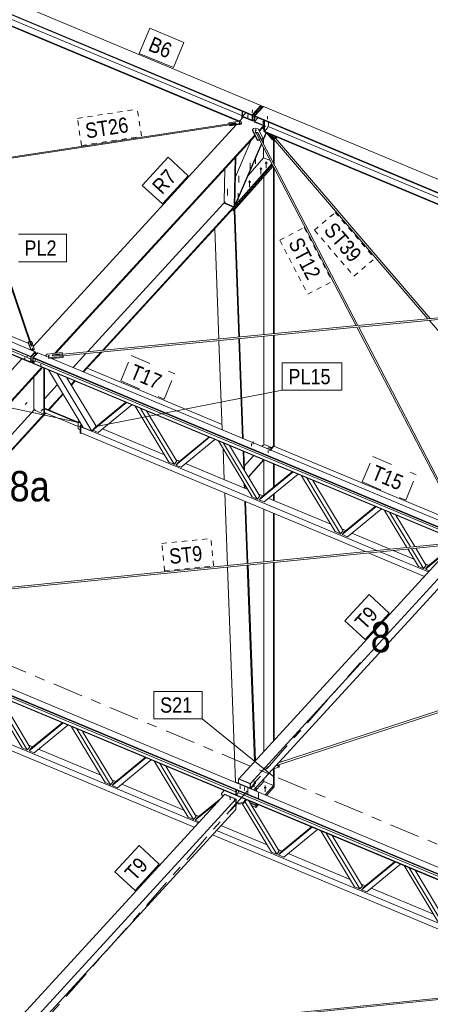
# Model space of a CAD drawing. Header units: millimetres. Extents: x -698 to 216, y -34 to 576.
# Tile 33 of 88: x -434 to -393, y 430 to 527. Entities that reach past the tile are written whole.
import ezdxf

# ---------------------------------------------------------------- set-up
doc = ezdxf.new("R2010")
doc.units = ezdxf.units.MM
for name, pattern in [('XKITLINE00', [0]), ('XKITLINE02', [4, 2, -2]), ('XKITLINE03', [6, 3, -1, 1, -1]), ('XKITLINE04', [3, 0.5, -0.5, 0.5, -0.5, 0.5, -0.5])]:
    doc.linetypes.add(name, pattern=pattern)
for name, color, linetype, lineweight in [('Element', 2, 'Continuous', 0), ('Spoina', 1, 'Continuous', 0), ('Znak elementu', 2, 'Continuous', 0), ('Śruba', 3, 'Continuous', 0)]:
    doc.layers.add(name, color=color, linetype=linetype, lineweight=lineweight)
doc.styles.add('ARIAL', font='ARIAL.TTF')

msp = doc.modelspace()

# ---------------------------------------------------------------- hatches: boundary and pattern name
at = {"layer": 'Śruba'}
for points in [[(-411.349, 517.652), (-411.356, 517.653), (-411.363, 517.654), (-411.37, 517.656), (-411.377, 517.658), (-411.383, 517.661), (-411.389, 517.664), (-411.394, 517.668), (-411.399, 517.671), (-411.403, 517.675), (-411.407, 517.68), (-411.41, 517.684), (-411.413, 517.689), (-411.414, 517.694), (-411.415, 517.699), (-411.416, 517.703), (-411.415, 517.708), (-411.414, 517.713), (-411.412, 517.718), (-411.409, 517.722), (-411.406, 517.727), (-411.402, 517.731), (-411.398, 517.735), (-411.393, 517.738), (-411.387, 517.742), (-411.381, 517.744), (-411.375, 517.747), (-411.368, 517.749), (-411.361, 517.75), (-411.354, 517.751), (-411.347, 517.752), (-411.339, 517.752), (-411.332, 517.752), (-411.325, 517.751), (-411.318, 517.749), (-411.311, 517.747), (-411.304, 517.745), (-411.298, 517.743), (-411.292, 517.74), (-411.287, 517.736), (-411.282, 517.732), (-411.278, 517.728), (-411.274, 517.724), (-411.271, 517.719), (-411.268, 517.715), (-411.267, 517.71), (-411.266, 517.705), (-411.266, 517.7), (-411.266, 517.695), (-411.267, 517.69), (-411.269, 517.686), (-411.272, 517.681), (-411.275, 517.677), (-411.279, 517.673), (-411.283, 517.669), (-411.288, 517.665), (-411.294, 517.662), (-411.3, 517.659), (-411.306, 517.657), (-411.313, 517.655), (-411.32, 517.653), (-411.327, 517.652), (-411.334, 517.652), (-411.342, 517.652)], [(-412.178, 516.95), (-412.189, 516.953), (-412.199, 516.957), (-412.208, 516.962), (-412.215, 516.968), (-412.22, 516.975), (-412.223, 516.982), (-412.224, 516.99), (-412.223, 516.997), (-412.22, 517.004), (-412.214, 517.011), (-412.207, 517.017), (-412.198, 517.021), (-412.188, 517.025), (-412.177, 517.027), (-412.165, 517.027), (-412.154, 517.026), (-412.143, 517.024), (-412.133, 517.02), (-412.124, 517.015), (-412.117, 517.009), (-412.112, 517.002), (-412.109, 516.995), (-412.108, 516.987), (-412.109, 516.979), (-412.112, 516.972), (-412.118, 516.966), (-412.125, 516.96), (-412.134, 516.955), (-412.144, 516.952), (-412.155, 516.95), (-412.167, 516.949)], [(-409.853, 517.027), (-409.86, 517.028), (-409.867, 517.029), (-409.874, 517.031), (-409.881, 517.033), (-409.887, 517.036), (-409.893, 517.039), (-409.898, 517.043), (-409.903, 517.046), (-409.908, 517.05), (-409.911, 517.055), (-409.914, 517.059), (-409.917, 517.064), (-409.918, 517.069), (-409.919, 517.074), (-409.92, 517.079), (-409.919, 517.083), (-409.918, 517.088), (-409.916, 517.093), (-409.913, 517.098), (-409.91, 517.102), (-409.906, 517.106), (-409.902, 517.11), (-409.897, 517.114), (-409.891, 517.117), (-409.885, 517.12), (-409.879, 517.122), (-409.872, 517.124), (-409.865, 517.125), (-409.858, 517.126), (-409.851, 517.127), (-409.843, 517.127), (-409.836, 517.127), (-409.829, 517.126), (-409.822, 517.124), (-409.815, 517.123), (-409.808, 517.12), (-409.802, 517.118), (-409.796, 517.115), (-409.791, 517.111), (-409.786, 517.107), (-409.782, 517.103), (-409.778, 517.099), (-409.775, 517.095), (-409.772, 517.09), (-409.771, 517.085), (-409.77, 517.08), (-409.77, 517.075), (-409.77, 517.07), (-409.771, 517.066), (-409.773, 517.061), (-409.776, 517.056), (-409.779, 517.052), (-409.783, 517.048), (-409.787, 517.044), (-409.792, 517.04), (-409.798, 517.037), (-409.804, 517.034), (-409.81, 517.032), (-409.817, 517.03), (-409.824, 517.028), (-409.831, 517.027), (-409.838, 517.027), (-409.846, 517.027)], [(-410.583, 516.173), (-410.592, 516.174), (-410.6, 516.176), (-410.609, 516.178), (-410.617, 516.181), (-410.624, 516.184), (-410.632, 516.188), (-410.638, 516.192), (-410.644, 516.196), (-410.649, 516.201), (-410.654, 516.207), (-410.658, 516.212), (-410.661, 516.218), (-410.663, 516.224), (-410.664, 516.23), (-410.664, 516.236), (-410.664, 516.242), (-410.662, 516.248), (-410.66, 516.254), (-410.657, 516.259), (-410.653, 516.264), (-410.648, 516.27), (-410.642, 516.274), (-410.636, 516.279), (-410.63, 516.282), (-410.622, 516.286), (-410.614, 516.289), (-410.606, 516.291), (-410.598, 516.293), (-410.589, 516.294), (-410.58, 516.295), (-410.571, 516.295), (-410.562, 516.295), (-410.553, 516.293), (-410.545, 516.292), (-410.536, 516.29), (-410.528, 516.287), (-410.52, 516.284), (-410.513, 516.28), (-410.507, 516.276), (-410.501, 516.271), (-410.495, 516.266), (-410.491, 516.261), (-410.487, 516.255), (-410.484, 516.25), (-410.482, 516.244), (-410.481, 516.238), (-410.481, 516.232), (-410.481, 516.226), (-410.483, 516.22), (-410.485, 516.214), (-410.488, 516.208), (-410.492, 516.203), (-410.497, 516.198), (-410.502, 516.193), (-410.509, 516.189), (-410.515, 516.185), (-410.523, 516.182), (-410.53, 516.179), (-410.539, 516.176), (-410.547, 516.175), (-410.556, 516.173), (-410.565, 516.173), (-410.574, 516.173)], [(-409.551, 512.905), (-409.564, 512.906), (-409.576, 512.908), (-409.589, 512.912), (-409.6, 512.915), (-409.612, 512.92), (-409.622, 512.925), (-409.632, 512.931), (-409.641, 512.938), (-409.649, 512.945), (-409.655, 512.953), (-409.661, 512.961), (-409.665, 512.97), (-409.668, 512.978), (-409.67, 512.987), (-409.671, 512.996), (-409.67, 513.005), (-409.668, 513.014), (-409.665, 513.023), (-409.661, 513.031), (-409.655, 513.04), (-409.649, 513.047), (-409.641, 513.055), (-409.632, 513.061), (-409.622, 513.067), (-409.612, 513.073), (-409.6, 513.077), (-409.589, 513.081), (-409.576, 513.084), (-409.564, 513.086), (-409.551, 513.088), (-409.538, 513.088), (-409.525, 513.088), (-409.512, 513.086), (-409.499, 513.084), (-409.487, 513.081), (-409.475, 513.077), (-409.464, 513.073), (-409.453, 513.067), (-409.443, 513.061), (-409.435, 513.055), (-409.427, 513.047), (-409.42, 513.04), (-409.414, 513.031), (-409.41, 513.023), (-409.407, 513.014), (-409.405, 513.005), (-409.404, 512.996), (-409.405, 512.987), (-409.407, 512.978), (-409.41, 512.97), (-409.414, 512.961), (-409.42, 512.953), (-409.427, 512.945), (-409.435, 512.938), (-409.443, 512.931), (-409.453, 512.925), (-409.464, 512.92), (-409.475, 512.915), (-409.487, 512.912), (-409.499, 512.908), (-409.512, 512.906), (-409.525, 512.905), (-409.538, 512.905)], [(-410.069, 512.316), (-410.082, 512.318), (-410.095, 512.32), (-410.107, 512.323), (-410.119, 512.327), (-410.13, 512.332), (-410.141, 512.337), (-410.151, 512.343), (-410.159, 512.35), (-410.167, 512.357), (-410.174, 512.365), (-410.18, 512.373), (-410.184, 512.381), (-410.187, 512.39), (-410.189, 512.399), (-410.19, 512.408), (-410.189, 512.417), (-410.187, 512.426), (-410.184, 512.434), (-410.18, 512.443), (-410.174, 512.451), (-410.167, 512.459), (-410.159, 512.466), (-410.151, 512.473), (-410.141, 512.479), (-410.13, 512.484), (-410.119, 512.489), (-410.107, 512.493), (-410.095, 512.496), (-410.082, 512.498), (-410.069, 512.499), (-410.056, 512.5), (-410.043, 512.499), (-410.03, 512.498), (-410.018, 512.496), (-410.005, 512.493), (-409.994, 512.489), (-409.982, 512.484), (-409.972, 512.479), (-409.962, 512.473), (-409.953, 512.466), (-409.946, 512.459), (-409.939, 512.451), (-409.933, 512.443), (-409.929, 512.434), (-409.926, 512.426), (-409.924, 512.417), (-409.923, 512.408), (-409.924, 512.399), (-409.926, 512.39), (-409.929, 512.381), (-409.933, 512.373), (-409.939, 512.365), (-409.946, 512.357), (-409.953, 512.35), (-409.962, 512.343), (-409.972, 512.337), (-409.982, 512.332), (-409.994, 512.327), (-410.005, 512.323), (-410.018, 512.32), (-410.03, 512.318), (-410.043, 512.316), (-410.056, 512.316)], [(-411.193, 511.041), (-411.206, 511.043), (-411.219, 511.045), (-411.231, 511.048), (-411.243, 511.052), (-411.255, 511.056), (-411.265, 511.062), (-411.275, 511.068), (-411.283, 511.075), (-411.291, 511.082), (-411.298, 511.09), (-411.304, 511.098), (-411.308, 511.106), (-411.311, 511.115), (-411.313, 511.124), (-411.314, 511.133), (-411.313, 511.142), (-411.311, 511.151), (-411.308, 511.159), (-411.304, 511.168), (-411.298, 511.176), (-411.291, 511.184), (-411.283, 511.191), (-411.275, 511.198), (-411.265, 511.204), (-411.255, 511.209), (-411.243, 511.214), (-411.231, 511.218), (-411.219, 511.221), (-411.206, 511.223), (-411.193, 511.224), (-411.18, 511.225), (-411.167, 511.224), (-411.154, 511.223), (-411.142, 511.221), (-411.129, 511.218), (-411.118, 511.214), (-411.106, 511.209), (-411.096, 511.204), (-411.086, 511.198), (-411.077, 511.191), (-411.07, 511.184), (-411.063, 511.176), (-411.057, 511.168), (-411.053, 511.159), (-411.05, 511.151), (-411.048, 511.142), (-411.047, 511.133), (-411.048, 511.124), (-411.05, 511.115), (-411.053, 511.106), (-411.057, 511.098), (-411.063, 511.09), (-411.07, 511.082), (-411.077, 511.075), (-411.086, 511.068), (-411.096, 511.062), (-411.106, 511.056), (-411.118, 511.052), (-411.129, 511.048), (-411.142, 511.045), (-411.154, 511.043), (-411.167, 511.041), (-411.18, 511.041)], [(-432.617, 494.67), (-432.628, 494.672), (-432.638, 494.676), (-432.647, 494.681), (-432.654, 494.687), (-432.659, 494.694), (-432.662, 494.701), (-432.663, 494.709), (-432.662, 494.716), (-432.659, 494.724), (-432.653, 494.73), (-432.646, 494.736), (-432.637, 494.741), (-432.627, 494.744), (-432.616, 494.746), (-432.604, 494.747), (-432.593, 494.746), (-432.582, 494.743), (-432.572, 494.739), (-432.563, 494.734), (-432.556, 494.728), (-432.551, 494.721), (-432.548, 494.714), (-432.547, 494.706), (-432.548, 494.699), (-432.551, 494.691), (-432.557, 494.685), (-432.564, 494.679), (-432.573, 494.674), (-432.584, 494.671), (-432.595, 494.669), (-432.606, 494.669)], [(-433.356, 493.717), (-433.367, 493.719), (-433.377, 493.723), (-433.386, 493.728), (-433.393, 493.734), (-433.398, 493.741), (-433.401, 493.748), (-433.402, 493.756), (-433.401, 493.763), (-433.397, 493.771), (-433.392, 493.777), (-433.384, 493.783), (-433.375, 493.788), (-433.365, 493.791), (-433.354, 493.793), (-433.343, 493.794), (-433.331, 493.793), (-433.321, 493.79), (-433.311, 493.786), (-433.302, 493.781), (-433.295, 493.775), (-433.289, 493.768), (-433.286, 493.761), (-433.285, 493.753), (-433.287, 493.746), (-433.29, 493.738), (-433.296, 493.732), (-433.303, 493.726), (-433.312, 493.721), (-433.322, 493.718), (-433.333, 493.716), (-433.345, 493.716)], [(-430.992, 493.917), (-431.001, 493.918), (-431.01, 493.92), (-431.018, 493.922), (-431.026, 493.925), (-431.034, 493.928), (-431.041, 493.932), (-431.048, 493.936), (-431.054, 493.941), (-431.059, 493.946), (-431.063, 493.951), (-431.067, 493.957), (-431.07, 493.962), (-431.072, 493.968), (-431.073, 493.974), (-431.074, 493.98), (-431.073, 493.986), (-431.071, 493.992), (-431.069, 493.998), (-431.066, 494.003), (-431.062, 494.009), (-431.057, 494.014), (-431.052, 494.019), (-431.046, 494.023), (-431.039, 494.027), (-431.032, 494.03), (-431.024, 494.033), (-431.016, 494.036), (-431.007, 494.037), (-430.998, 494.039), (-430.989, 494.039), (-430.981, 494.039), (-430.972, 494.039), (-430.963, 494.038), (-430.954, 494.036), (-430.946, 494.034), (-430.937, 494.031), (-430.93, 494.028), (-430.923, 494.024), (-430.916, 494.02), (-430.91, 494.015), (-430.905, 494.011), (-430.9, 494.005), (-430.897, 494), (-430.894, 493.994), (-430.892, 493.988), (-430.891, 493.982), (-430.89, 493.976), (-430.891, 493.97), (-430.892, 493.964), (-430.895, 493.958), (-430.898, 493.953), (-430.902, 493.948), (-430.906, 493.942), (-430.912, 493.938), (-430.918, 493.933), (-430.925, 493.93), (-430.932, 493.926), (-430.94, 493.923), (-430.948, 493.921), (-430.957, 493.919), (-430.965, 493.918), (-430.974, 493.917), (-430.983, 493.917)], [(-431.789, 493.062), (-431.799, 493.064), (-431.809, 493.068), (-431.818, 493.073), (-431.825, 493.079), (-431.831, 493.086), (-431.834, 493.094), (-431.835, 493.101), (-431.833, 493.109), (-431.83, 493.116), (-431.824, 493.123), (-431.817, 493.128), (-431.808, 493.133), (-431.798, 493.136), (-431.787, 493.138), (-431.775, 493.139), (-431.764, 493.138), (-431.753, 493.135), (-431.743, 493.132), (-431.735, 493.127), (-431.727, 493.121), (-431.722, 493.114), (-431.719, 493.106), (-431.718, 493.099), (-431.719, 493.091), (-431.723, 493.084), (-431.728, 493.077), (-431.736, 493.071), (-431.745, 493.067), (-431.755, 493.063), (-431.766, 493.061), (-431.777, 493.061)], [(-431.653, 488.621), (-431.646, 488.612), (-431.64, 488.603), (-431.637, 488.594), (-431.635, 488.585), (-431.635, 488.577), (-431.637, 488.569), (-431.641, 488.563), (-431.646, 488.559), (-431.653, 488.556), (-431.661, 488.555), (-431.671, 488.556), (-431.68, 488.558), (-431.69, 488.562), (-431.699, 488.568), (-431.708, 488.575), (-431.717, 488.583), (-431.723, 488.592), (-431.729, 488.601), (-431.732, 488.61), (-431.734, 488.619), (-431.734, 488.627), (-431.732, 488.635), (-431.728, 488.641), (-431.723, 488.645), (-431.716, 488.648), (-431.708, 488.649), (-431.699, 488.649), (-431.689, 488.646), (-431.679, 488.642), (-431.67, 488.636), (-431.661, 488.629)], [(-427.889, 487.053), (-427.883, 487.044), (-427.877, 487.035), (-427.874, 487.026), (-427.872, 487.017), (-427.872, 487.009), (-427.874, 487.001), (-427.878, 486.995), (-427.883, 486.991), (-427.89, 486.988), (-427.898, 486.987), (-427.907, 486.987), (-427.917, 486.99), (-427.927, 486.994), (-427.936, 487), (-427.945, 487.007), (-427.953, 487.015), (-427.96, 487.024), (-427.966, 487.033), (-427.969, 487.042), (-427.971, 487.051), (-427.971, 487.059), (-427.969, 487.066), (-427.965, 487.072), (-427.96, 487.077), (-427.953, 487.08), (-427.944, 487.081), (-427.935, 487.08), (-427.926, 487.078), (-427.916, 487.074), (-427.906, 487.068), (-427.897, 487.061)], [(-409.195, 484.744), (-409.206, 484.746), (-409.216, 484.75), (-409.225, 484.755), (-409.232, 484.761), (-409.237, 484.768), (-409.241, 484.776), (-409.242, 484.783), (-409.241, 484.791), (-409.237, 484.799), (-409.232, 484.806), (-409.225, 484.812), (-409.216, 484.817), (-409.206, 484.82), (-409.195, 484.823), (-409.184, 484.824), (-409.172, 484.823), (-409.161, 484.82), (-409.151, 484.817), (-409.142, 484.812), (-409.135, 484.806), (-409.13, 484.799), (-409.126, 484.791), (-409.125, 484.783), (-409.126, 484.776), (-409.13, 484.768), (-409.135, 484.761), (-409.142, 484.755), (-409.151, 484.75), (-409.161, 484.746), (-409.172, 484.744), (-409.184, 484.743)], [(-409.654, 451.312), (-409.667, 451.313), (-409.68, 451.315), (-409.692, 451.318), (-409.704, 451.322), (-409.715, 451.327), (-409.726, 451.332), (-409.736, 451.338), (-409.744, 451.345), (-409.752, 451.352), (-409.759, 451.36), (-409.765, 451.368), (-409.769, 451.377), (-409.772, 451.385), (-409.774, 451.394), (-409.775, 451.403), (-409.774, 451.412), (-409.772, 451.421), (-409.769, 451.43), (-409.765, 451.438), (-409.759, 451.446), (-409.752, 451.454), (-409.744, 451.461), (-409.736, 451.468), (-409.726, 451.474), (-409.715, 451.479), (-409.704, 451.484), (-409.692, 451.488), (-409.68, 451.491), (-409.667, 451.493), (-409.654, 451.494), (-409.641, 451.495), (-409.628, 451.494), (-409.615, 451.493), (-409.603, 451.491), (-409.59, 451.488), (-409.579, 451.484), (-409.567, 451.479), (-409.557, 451.474), (-409.547, 451.468), (-409.538, 451.461), (-409.531, 451.454), (-409.524, 451.446), (-409.518, 451.438), (-409.514, 451.43), (-409.511, 451.421), (-409.509, 451.412), (-409.508, 451.403), (-409.509, 451.394), (-409.511, 451.385), (-409.514, 451.377), (-409.518, 451.368), (-409.524, 451.36), (-409.531, 451.352), (-409.538, 451.345), (-409.547, 451.338), (-409.557, 451.332), (-409.567, 451.327), (-409.579, 451.322), (-409.59, 451.318), (-409.603, 451.315), (-409.615, 451.313), (-409.628, 451.312), (-409.641, 451.311)], [(-413.11, 450.408), (-413.117, 450.409), (-413.124, 450.41), (-413.131, 450.412), (-413.137, 450.414), (-413.144, 450.417), (-413.15, 450.42), (-413.155, 450.424), (-413.16, 450.427), (-413.164, 450.431), (-413.168, 450.436), (-413.171, 450.44), (-413.173, 450.445), (-413.175, 450.45), (-413.176, 450.455), (-413.176, 450.459), (-413.176, 450.464), (-413.174, 450.469), (-413.173, 450.474), (-413.17, 450.479), (-413.167, 450.483), (-413.163, 450.487), (-413.158, 450.491), (-413.153, 450.494), (-413.148, 450.498), (-413.142, 450.5), (-413.136, 450.503), (-413.129, 450.505), (-413.122, 450.506), (-413.115, 450.507), (-413.107, 450.508), (-413.1, 450.508), (-413.093, 450.508), (-413.085, 450.507), (-413.078, 450.505), (-413.071, 450.504), (-413.065, 450.501), (-413.059, 450.499), (-413.053, 450.496), (-413.047, 450.492), (-413.043, 450.488), (-413.038, 450.484), (-413.035, 450.48), (-413.031, 450.476), (-413.029, 450.471), (-413.027, 450.466), (-413.026, 450.461), (-413.026, 450.456), (-413.027, 450.451), (-413.028, 450.446), (-413.03, 450.442), (-413.032, 450.437), (-413.036, 450.433), (-413.039, 450.429), (-413.044, 450.425), (-413.049, 450.421), (-413.054, 450.418), (-413.06, 450.415), (-413.067, 450.413), (-413.073, 450.411), (-413.08, 450.409), (-413.088, 450.408), (-413.095, 450.408), (-413.102, 450.408)], [(-412.682, 450.23), (-412.689, 450.23), (-412.697, 450.232), (-412.703, 450.234), (-412.71, 450.236), (-412.716, 450.239), (-412.722, 450.242), (-412.727, 450.245), (-412.732, 450.249), (-412.737, 450.253), (-412.74, 450.257), (-412.743, 450.262), (-412.746, 450.266), (-412.747, 450.271), (-412.748, 450.276), (-412.749, 450.281), (-412.748, 450.286), (-412.747, 450.291), (-412.745, 450.295), (-412.743, 450.3), (-412.739, 450.304), (-412.735, 450.309), (-412.731, 450.312), (-412.726, 450.316), (-412.72, 450.319), (-412.714, 450.322), (-412.708, 450.324), (-412.701, 450.326), (-412.694, 450.328), (-412.687, 450.329), (-412.68, 450.329), (-412.673, 450.329), (-412.665, 450.329), (-412.658, 450.328), (-412.651, 450.327), (-412.644, 450.325), (-412.637, 450.323), (-412.631, 450.32), (-412.625, 450.317), (-412.62, 450.314), (-412.615, 450.31), (-412.611, 450.306), (-412.607, 450.302), (-412.604, 450.297), (-412.602, 450.292), (-412.6, 450.288), (-412.599, 450.283), (-412.599, 450.278), (-412.599, 450.273), (-412.6, 450.268), (-412.602, 450.263), (-412.605, 450.259), (-412.608, 450.254), (-412.612, 450.25), (-412.616, 450.246), (-412.621, 450.243), (-412.627, 450.24), (-412.633, 450.237), (-412.639, 450.234), (-412.646, 450.232), (-412.653, 450.231), (-412.66, 450.23), (-412.667, 450.229), (-412.675, 450.229)]]:
    msp.add_hatch(color=256, dxfattribs=at).paths.add_polyline_path(points, flags=17)

# ---------------------------------------------------------------- linework, layer by layer
at = {"layer": 'Element', "linetype": 'XKITLINE00', "lineweight": 0}
for p, q in [((-410.061, 518.682), (-486.803, 550.738)), ((-487.669, 549.734), (-410.926, 517.678)), ((-487.668, 549.796), (-410.925, 517.74)), ((-444.907, 531.439), (-411.93, 517.665)), ((-444.819, 530.772), (-412.156, 517.129)), ((-444.794, 530.699), (-412.234, 517.098)), ((-509.082, 526.449), (-432.339, 494.394)), ((-509.527, 525.383), (-432.784, 493.328)), ((-509.526, 525.433), (-432.783, 493.377)), ((-509.515, 525.928), (-432.772, 493.873)), ((-509.514, 525.978), (-432.771, 493.922)), ((-508.379, 525.263), (-432.777, 493.684)), ((-410.925, 517.74), (-410.061, 518.682)), ((-410.925, 517.721), (-410.061, 518.664)), ((-410.004, 518.64), (-410.869, 517.697)), ((-410.726, 517.638), (-409.862, 518.58)), ((-409.804, 518.575), (-410.669, 517.633)), ((-410.061, 518.682), (-410.061, 518.664)), ((-410.061, 518.664), (-410.004, 518.64)), ((-410.009, 518.42), (-410.004, 518.64)), ((-409.862, 518.58), (-409.817, 518.562)), ((-409.804, 518.575), (-324.57, 482.972)), ((-412.175, 517.107), (-411.807, 517.509)), ((-411.937, 517.368), (-411.921, 518.093)), ((-411.877, 517.6), (-411.878, 517.538)), ((-411.878, 517.538), (-410.938, 517.146)), ((-411.878, 517.432), (-411.875, 517.537)), ((-411.877, 517.6), (-411.562, 517.944)), ((-410.937, 517.208), (-411.877, 517.6)), ((-411.874, 517.604), (-411.864, 518.069)), ((-410.938, 517.164), (-410.925, 517.721)), ((-410.926, 517.678), (-410.925, 517.74)), ((-410.869, 517.697), (-410.925, 517.721)), ((-410.881, 517.14), (-410.869, 517.697)), ((-410.738, 517.08), (-410.726, 517.638)), ((-410.726, 517.638), (-410.669, 517.614)), ((-410.681, 517.057), (-410.669, 517.614)), ((-410.669, 517.633), (-410.67, 517.571)), ((-410.67, 517.571), (-368.395, 499.912)), ((-410.669, 517.633), (-325.434, 482.03)), ((-438.768, 512.944), (-412.538, 516.951)), ((-438.729, 512.849), (-413.166, 516.754)), ((-432.506, 494.942), (-412.498, 516.755)), ((-413.22, 516.886), (-413.219, 516.948)), ((-413.207, 516.849), (-413.22, 516.886)), ((-413.219, 516.948), (-412.127, 517.115)), ((-413.189, 516.866), (-413.219, 516.948)), ((-413.19, 516.852), (-413.189, 516.866)), ((-412.542, 516.965), (-413.189, 516.866)), ((-413.167, 516.739), (-413.165, 516.801)), ((-413.137, 516.658), (-413.167, 516.739)), ((-413.165, 516.801), (-412.518, 516.9)), ((-413.135, 516.72), (-413.165, 516.801)), ((-412.045, 516.825), (-413.137, 516.658)), ((-413.137, 516.658), (-413.135, 516.72)), ((-412.043, 516.887), (-413.135, 516.72)), ((-412.542, 516.95), (-412.542, 516.965)), ((-412.535, 516.946), (-412.542, 516.965)), ((-412.53, 516.938), (-412.538, 516.951)), ((-412.522, 516.904), (-412.53, 516.938)), ((-412.518, 516.9), (-412.525, 516.92)), ((-412.521, 516.9), (-412.522, 516.904)), ((-412.127, 517.115), (-412.026, 517.073)), ((-412.045, 516.825), (-411.984, 516.891)), ((-412.045, 516.825), (-412.043, 516.887)), ((-411.982, 516.953), (-412.043, 516.887)), ((-412.026, 517.073), (-411.982, 516.953)), ((-411.984, 516.891), (-411.982, 516.953)), ((-410.938, 517.146), (-410.937, 517.208)), ((-410.881, 517.14), (-410.938, 517.164)), ((-410.938, 517.146), (-410.926, 517.159)), ((-410.733, 517.3), (-410.881, 517.14)), ((-410.681, 517.057), (-410.738, 517.08)), ((-410.68, 517.1), (-410.682, 517.038)), ((-410.682, 517.038), (-409.741, 516.646)), ((-410.681, 517.057), (-410.681, 517.057)), ((-410.68, 517.1), (-410.365, 517.444)), ((-409.74, 516.708), (-410.68, 517.1)), ((-410.248, 516.2), (-409.812, 516.675)), ((-410.216, 516.139), (-409.767, 516.628)), ((-409.778, 516.143), (-409.767, 516.656)), ((-409.765, 516.723), (-409.755, 517.189)), ((-409.741, 516.646), (-409.74, 516.708)), ((-409.741, 516.646), (-409.738, 516.649)), ((-409.74, 516.708), (-409.737, 516.711)), ((-409.698, 517.165), (-409.721, 516.119)), ((-409.414, 516.454), (-409.303, 516.727)), ((-409.385, 516.526), (-409.335, 516.581)), ((-409.335, 516.581), (-409.333, 516.652)), ((-409.335, 516.581), (-369.911, 500.113)), ((-409.303, 516.727), (-409.297, 516.997)), ((-430.398, 494.233), (-410.674, 515.736)), ((-430.3, 494.242), (-410.642, 515.674)), ((-410.891, 516.153), (-410.889, 516.252)), ((-410.891, 516.153), (-410.396, 515.2)), ((-410.889, 516.252), (-410.787, 516.393)), ((-410.393, 515.3), (-410.889, 516.252)), ((-410.787, 516.393), (-410.551, 516.445)), ((-410.551, 516.445), (-410.339, 516.374)), ((-410.527, 515.978), (-410.494, 515.986)), ((-410.527, 515.978), (-410.197, 515.343)), ((-410.489, 515.99), (-410.518, 515.96)), ((-410.45, 516.008), (-410.489, 515.99)), ((-410.411, 516.009), (-410.45, 516.008)), ((-410.382, 515.993), (-410.411, 516.009)), ((-410.404, 516.005), (-410.37, 516.013)), ((-400.487, 496.975), (-410.382, 515.993)), ((-410.371, 515.972), (-410.37, 516.013)), ((-410.04, 515.378), (-410.37, 516.013)), ((-410.339, 516.374), (-409.843, 515.422)), ((-409.901, 515.07), (-409.517, 515.964)), ((-409.845, 515.328), (-409.563, 515.983)), ((-409.778, 516.143), (-409.721, 516.119)), ((-409.754, 516.063), (-409.753, 516.125)), ((-409.754, 516.063), (-370.935, 499.848)), ((-409.753, 516.125), (-409.747, 516.13)), ((-409.753, 516.125), (-370.814, 499.86)), ((-409.721, 516.119), (-409.414, 516.454)), ((-409.517, 515.962), (-408.923, 515.27)), ((-408.805, 515.334), (-409.249, 515.852)), ((-393.59, 497.645), (-409.217, 515.838)), ((-408.991, 515.744), (-408.692, 515.396)), ((-408.574, 515.46), (-408.721, 515.631)), ((-408.574, 515.46), (-408.505, 515.539)), ((-408.505, 515.539), (-408.508, 515.542)), ((-412.641, 508.832), (-410.015, 514.933)), ((-412.596, 508.809), (-409.985, 514.875)), ((-412.582, 511.645), (-411.028, 515.253)), ((-410.396, 515.2), (-410.393, 515.3)), ((-410.396, 515.2), (-410.199, 515.244)), ((-410.197, 515.343), (-410.393, 515.3)), ((-410.199, 515.244), (-410.197, 515.343)), ((-400.663, 496.958), (-410.198, 515.285)), ((-409.843, 515.422), (-410.04, 515.378)), ((-410.04, 515.337), (-410.04, 515.378)), ((-410.013, 515.285), (-409.845, 515.323)), ((-409.931, 515.127), (-409.847, 515.322)), ((-409.845, 515.323), (-409.843, 515.422)), ((-409.791, 514.858), (-409.791, 515.326)), ((-408.923, 515.27), (-408.805, 515.334)), ((-408.815, 513.097), (-408.815, 515.329)), ((-408.805, 515.334), (-408.794, 515.346)), ((-408.746, 513.176), (-408.746, 515.29)), ((-408.692, 515.396), (-408.574, 515.46)), ((-393.349, 497.669), (-408.613, 515.439)), ((-412.645, 508.755), (-412.539, 513.603)), ((-412.608, 513.528), (-412.539, 513.603)), ((-412.539, 513.603), (-412.541, 513.604)), ((-409.791, 513.505), (-409.791, 514.503)), ((-432.896, 495.381), (-438.831, 512.848)), ((-432.65, 494.958), (-438.735, 512.865)), ((-412.753, 508.63), (-408.969, 512.923)), ((-412.753, 508.448), (-408.91, 512.809)), ((-412.753, 508.448), (-408.91, 512.809)), ((-412.753, 508.267), (-408.85, 512.695)), ((-412.714, 508.679), (-412.608, 513.528)), ((-412.608, 513.528), (-412.61, 513.529)), ((-411.323, 511.767), (-409.791, 513.505)), ((-409.791, 513.505), (-409.128, 513.228)), ((-408.892, 513.129), (-408.815, 513.097)), ((-408.853, 513.054), (-408.763, 513.156)), ((-408.815, 513.097), (-408.746, 513.176)), ((-408.815, 496.165), (-408.815, 512.627)), ((-408.794, 512.94), (-408.763, 512.975)), ((-408.794, 512.94), (-408.763, 512.975)), ((-408.763, 513.156), (-408.763, 512.975)), ((-408.763, 512.975), (-408.763, 512.882)), ((-413.617, 512.431), (-413.688, 509.211)), ((-409.784, 496.071), (-409.784, 511.635)), ((-408.746, 496.172), (-408.746, 512.494)), ((-427.171, 494.38), (-413.729, 509.037)), ((-413.729, 509.037), (-413.636, 509.143)), ((-412.753, 508.63), (-413.729, 509.037)), ((-413.729, 509.037), (-412.753, 508.63)), ((-413.688, 509.211), (-413.548, 509.028)), ((-413.548, 509.028), (-412.714, 508.679)), ((-412.714, 508.679), (-412.645, 508.755)), ((-412.644, 508.833), (-412.641, 508.832)), ((-412.644, 508.828), (-412.596, 508.809)), ((-412.641, 508.832), (-412.596, 508.809)), ((-425.689, 494.524), (-412.753, 508.63)), ((-425.592, 494.534), (-412.756, 508.531)), ((-412.93, 508.341), (-412.753, 508.267)), ((-412.81, 508.472), (-412.753, 508.448)), ((-412.81, 508.472), (-412.753, 508.448)), ((-412.756, 508.531), (-412.753, 508.63)), ((-412.753, 508.448), (-412.753, 508.63)), ((-412.753, 508.267), (-412.753, 508.448)), ((-412.718, 508.308), (-412.714, 508.306)), ((-412.714, 508.306), (-412.645, 508.39)), ((-412.247, 495.831), (-412.714, 508.306)), ((-412.175, 495.838), (-412.645, 508.39)), ((-414.204, 495.641), (-414.611, 506.508)), ((-444.789, 500.129), (-432.971, 495.193)), ((-400.507, 496.973), (-369.652, 499.973)), ((-400.407, 496.82), (-370.621, 499.716)), ((-382.488, 484.721), (-393.461, 497.495)), ((-430.618, 494.045), (-400.584, 496.965)), ((-429.594, 493.982), (-400.583, 496.803)), ((-390.554, 477.527), (-400.583, 496.804)), ((-390.058, 476.928), (-400.44, 496.883)), ((-433.009, 495.303), (-433.007, 495.365)), ((-432.759, 494.569), (-433.009, 495.303)), ((-433.007, 495.365), (-432.885, 495.382)), ((-432.757, 494.629), (-433.007, 495.365)), ((-432.885, 495.382), (-432.737, 494.946)), ((-432.789, 495.366), (-432.788, 495.396)), ((-432.788, 495.396), (-432.666, 495.413)), ((-432.64, 494.96), (-432.788, 495.396)), ((-432.666, 495.413), (-432.416, 494.677)), ((-413.868, 486.678), (-414.198, 495.479)), ((-411.873, 485.845), (-412.241, 495.669)), ((-411.8, 485.814), (-412.169, 495.676)), ((-409.784, 485.165), (-409.784, 495.908)), ((-408.815, 485.086), (-408.815, 496.002)), ((-408.746, 485.074), (-408.746, 496.009)), ((-432.823, 494.596), (-432.783, 494.64)), ((-432.772, 493.904), (-432.34, 494.375)), ((-432.771, 493.922), (-432.339, 494.394)), ((-432.758, 494.569), (-432.757, 494.629)), ((-432.657, 494.586), (-432.757, 494.629)), ((-432.737, 494.946), (-432.64, 494.96)), ((-432.283, 494.351), (-432.715, 493.88)), ((-432.707, 494.95), (-432.689, 494.959)), ((-432.689, 494.959), (-432.669, 494.956)), ((-432.659, 494.527), (-432.657, 494.586)), ((-432.479, 494.611), (-432.657, 494.586)), ((-432.653, 494.525), (-432.48, 494.549)), ((-432.572, 493.82), (-432.14, 494.292)), ((-432.528, 495.008), (-432.468, 494.983)), ((-432.515, 493.815), (-432.083, 494.286)), ((-432.48, 494.549), (-432.417, 494.615)), ((-432.48, 494.549), (-432.479, 494.611)), ((-432.416, 494.677), (-432.479, 494.611)), ((-432.417, 494.615), (-432.416, 494.677)), ((-432.339, 494.394), (-432.34, 494.375)), ((-432.34, 494.375), (-432.283, 494.351)), ((-432.287, 494.131), (-432.283, 494.351)), ((-432.14, 494.292), (-432.095, 494.273)), ((-432.083, 494.286), (-346.848, 458.684)), ((-431.29, 494.033), (-431.152, 494.159)), ((-431.152, 494.159), (-429.672, 494.303)), ((-429.639, 494.165), (-430.625, 494.069)), ((-429.672, 494.303), (-429.639, 494.165)), ((-429.639, 494.14), (-429.639, 494.165)), ((-428.594, 492.829), (-427.335, 494.202)), ((-427.618, 492.421), (-425.853, 494.346)), ((-427.554, 492.395), (-425.755, 494.355)), ((-455.519, 469.852), (-433.654, 493.691)), ((-432.784, 493.346), (-432.772, 493.904)), ((-432.784, 493.328), (-432.783, 493.377)), ((-432.727, 493.322), (-432.784, 493.346)), ((-432.772, 493.341), (-432.784, 493.328)), ((-432.772, 493.873), (-432.771, 493.922)), ((-432.715, 493.88), (-432.772, 493.904)), ((-432.727, 493.322), (-432.715, 493.88)), ((-432.58, 493.483), (-432.727, 493.322)), ((-432.584, 493.263), (-432.572, 493.82)), ((-432.584, 493.263), (-432.527, 493.239)), ((-432.572, 493.82), (-432.515, 493.797)), ((-432.527, 493.27), (-432.528, 493.221)), ((-347.293, 457.618), (-432.528, 493.221)), ((-432.527, 493.239), (-432.515, 493.797)), ((-432.322, 493.494), (-432.527, 493.27)), ((-347.292, 457.667), (-432.527, 493.27)), ((-432.516, 493.766), (-432.515, 493.797)), ((-432.516, 493.766), (-347.281, 458.163)), ((-432.515, 493.815), (-347.28, 458.212)), ((-432.515, 493.797), (-432.515, 493.815)), ((-432.317, 493.683), (-432.322, 493.494)), ((-432.322, 493.494), (-389.929, 475.786)), ((-431.292, 493.956), (-431.29, 494.033)), ((-431.269, 493.946), (-431.29, 494.033)), ((-429.578, 493.917), (-430.892, 493.789)), ((-430.7, 493.709), (-429.58, 493.818)), ((-430.625, 494.069), (-430.598, 493.959)), ((-430.619, 494.045), (-430.618, 494.045)), ((-430.618, 494.045), (-430.611, 494.025)), ((-430.611, 494.025), (-430.605, 493.989)), ((-430.605, 493.989), (-430.604, 493.983)), ((-430.598, 493.959), (-429.612, 494.055)), ((-429.612, 494.055), (-429.578, 493.917)), ((-429.58, 493.818), (-429.578, 493.917)), ((-453.091, 469.492), (-431.659, 492.858)), ((-452.993, 469.501), (-431.595, 492.831)), ((-431.471, 488.234), (-431.471, 492.779)), ((-431.419, 488.293), (-431.419, 492.757)), ((-427.598, 486.906), (-431.028, 492.594)), ((-426.735, 486.545), (-430.165, 492.234)), ((-427.199, 492.782), (-413.889, 487.222)), ((-432.447, 491.902), (-432.447, 488.762)), ((-429.192, 491.827), (-426.302, 487.035)), ((-428.783, 491.15), (-428.448, 491.516)), ((-428.748, 491.092), (-428.384, 491.489)), ((-431.419, 489.748), (-430.148, 491.135)), ((-431.062, 488.666), (-429.612, 490.247)), ((-430.998, 488.639), (-429.577, 490.188)), ((-426.648, 486.643), (-423.324, 489.376)), ((-426.389, 486.937), (-423.389, 489.403)), ((-449.849, 469.651), (-432.39, 488.69)), ((-448.362, 469.801), (-431.341, 488.361)), ((-448.265, 469.811), (-431.277, 488.335)), ((-432.447, 488.762), (-432.304, 488.582)), ((-432.304, 488.582), (-431.471, 488.234)), ((-431.419, 488.815), (-428.099, 487.428)), ((-431.419, 488.777), (-428.099, 487.39)), ((-431.419, 488.757), (-428.099, 487.37)), ((-431.419, 488.394), (-428.099, 487.007)), ((-422.806, 489.16), (-426.13, 486.427)), ((-419.136, 483.505), (-422.46, 489.015)), ((-418.618, 483.289), (-421.942, 488.799)), ((-421.358, 488.555), (-418.358, 483.583)), ((-431.471, 488.234), (-431.419, 488.293)), ((-428.099, 487.441), (-428.048, 487.5)), ((-427.86, 487.341), (-428.099, 487.441)), ((-428.099, 487.441), (-428.099, 486.776)), ((-428.048, 487.5), (-427.925, 487.448)), ((-428.099, 486.776), (-427.884, 486.686)), ((-427.884, 487.022), (-427.755, 487.168)), ((-427.841, 487.004), (-427.884, 487.022)), ((-427.884, 486.357), (-427.884, 487.022)), ((-427.841, 487.004), (-427.732, 487.128)), ((-427.841, 486.339), (-427.841, 487.004)), ((-427.721, 487.11), (-427.819, 486.998)), ((-427.819, 486.998), (-426.79, 486.568)), ((-427.819, 486.998), (-427.819, 486.394)), ((-427.819, 486.394), (-399.785, 474.684)), ((-426.735, 486.545), (-427.598, 486.906)), ((-426.302, 487.035), (-426.735, 486.545)), ((-426.735, 486.545), (-398.618, 474.801)), ((-426.648, 486.643), (-426.389, 486.937)), ((-426.13, 486.427), (-426.648, 486.643)), ((-426.302, 487.035), (-426.28, 487.026)), ((-425.697, 486.783), (-419.569, 484.223)), ((-427.884, 486.357), (-427.841, 486.339)), ((-427.841, 486.339), (-427.8, 486.386)), ((-418.446, 483.217), (-415.122, 485.95)), ((-418.186, 483.511), (-415.187, 485.977)), ((-414.604, 485.734), (-417.928, 483.001)), ((-410.933, 480.079), (-414.257, 485.589)), ((-413.684, 481.765), (-413.799, 484.829)), ((-410.415, 479.863), (-413.739, 485.372)), ((-413.155, 485.129), (-410.156, 480.157)), ((-411.76, 482.816), (-411.826, 484.573)), ((-411.683, 482.688), (-411.752, 484.543)), ((-409.975, 485.052), (-409.892, 485.146)), ((-409.892, 485.146), (-409.606, 485.195)), ((-409.606, 485.195), (-409.032, 484.955)), ((-409.402, 484.812), (-409.318, 484.907)), ((-409.318, 484.907), (-409.032, 484.955)), ((-409.149, 484.707), (-408.804, 485.098)), ((-409.121, 484.695), (-408.776, 485.086)), ((-408.776, 485.086), (-409.121, 484.695)), ((-409.032, 484.955), (-408.958, 484.924)), ((-408.804, 485.098), (-408.776, 485.086)), ((-408.776, 485.086), (-390.635, 477.509)), ((-418.618, 483.289), (-419.136, 483.505)), ((-418.358, 483.583), (-418.618, 483.289)), ((-418.467, 483.763), (-418.078, 483.6)), ((-418.446, 483.217), (-418.186, 483.511)), ((-411.698, 483.097), (-410.782, 484.137)), ((-411.297, 482.049), (-409.813, 483.732)), ((-411.276, 482.013), (-409.774, 483.716)), ((-409.784, 480.25), (-409.784, 483.705)), ((-417.928, 483.001), (-418.446, 483.217)), ((-417.495, 483.357), (-411.366, 480.797)), ((-410.243, 479.791), (-406.919, 482.524)), ((-409.984, 480.085), (-406.985, 482.551)), ((-408.815, 481.046), (-408.815, 483.316)), ((-408.746, 481.103), (-408.746, 483.287)), ((-406.401, 482.307), (-409.725, 479.575)), ((-402.731, 476.653), (-406.055, 482.163)), ((-402.213, 476.437), (-405.537, 481.946)), ((-404.953, 481.702), (-401.954, 476.731)), ((-411.69, 480.932), (-411.706, 481.359)), ((-411.616, 480.901), (-411.629, 481.231)), ((-413.368, 473.318), (-413.636, 480.469)), ((-411.412, 473.515), (-411.641, 479.636)), ((-411.34, 473.522), (-411.568, 479.605)), ((-410.415, 479.863), (-410.933, 480.079)), ((-410.156, 480.157), (-410.415, 479.863)), ((-410.264, 480.336), (-409.876, 480.174)), ((-410.243, 479.791), (-409.984, 480.085)), ((-409.725, 479.575), (-410.243, 479.791)), ((-409.292, 479.931), (-403.164, 477.371)), ((-408.815, 479.731), (-408.815, 480.323)), ((-408.746, 479.702), (-408.746, 480.38)), ((-409.784, 473.679), (-409.784, 478.86)), ((-402.041, 476.365), (-398.717, 479.098)), ((-401.782, 476.659), (-398.782, 479.125)), ((-398.199, 478.881), (-401.523, 476.148)), ((-395.658, 475.098), (-397.853, 478.737)), ((-408.815, 473.776), (-408.815, 478.456)), ((-408.746, 473.783), (-408.746, 478.427)), ((-395.293, 475.135), (-397.335, 478.52)), ((-394.881, 475.177), (-396.751, 478.276)), ((-401.954, 476.731), (-402.213, 476.437)), ((-402.062, 476.91), (-401.673, 476.748)), ((-402.213, 476.437), (-402.731, 476.653)), ((-402.041, 476.365), (-401.782, 476.659)), ((-401.523, 476.148), (-402.041, 476.365)), ((-401.09, 476.504), (-397.323, 474.931)), ((-453.23, 469.312), (-391.429, 475.523)), ((-452.206, 469.252), (-392.396, 475.264)), ((-412.244, 452.28), (-390.965, 475.479)), ((-411.104, 451.804), (-389.825, 475.003)), ((-397.009, 474.8), (-394.962, 473.945)), ((-394.529, 473.227), (-395.565, 474.945)), ((-394.011, 473.011), (-395.2, 474.982)), ((-393.751, 473.305), (-394.788, 475.023)), ((-393.839, 472.939), (-391.63, 474.755)), ((-393.579, 473.233), (-391.328, 475.084)), ((-410.797, 451.171), (-389.847, 474.012)), ((-399.471, 474.552), (-393.936, 472.241)), ((-398.304, 474.67), (-393.535, 472.678)), ((-412.568, 451.938), (-413.362, 473.156)), ((-410.681, 453.985), (-411.406, 473.353)), ((-410.611, 454.06), (-411.334, 473.36)), ((-409.784, 454.962), (-409.784, 473.516)), ((-408.815, 456.018), (-408.815, 473.613)), ((-408.746, 456.094), (-408.746, 473.62)), ((-394.011, 473.011), (-394.529, 473.227)), ((-393.751, 473.305), (-394.011, 473.011)), ((-393.86, 473.484), (-393.471, 473.322)), ((-393.839, 472.939), (-393.579, 473.233)), ((-393.446, 472.775), (-393.839, 472.939)), ((-455.212, 469.022), (-369.977, 433.419)), ((-455.211, 469.071), (-369.976, 433.468)), ((-454.779, 469.542), (-369.544, 433.939)), ((-369.989, 432.874), (-455.224, 468.476)), ((-369.988, 432.923), (-455.223, 468.526)), ((-455.018, 468.75), (-412.54, 451.007)), ((-450.515, 461.65), (-416.63, 447.496)), ((-449.431, 461.801), (-416.23, 447.933)), ((-408.618, 453.547), (-383.238, 461.84)), ((-408.344, 453.845), (-383.325, 462.02)), ((-433.629, 455.335), (-436.953, 460.845)), ((-433.111, 455.119), (-436.435, 460.628)), ((-435.851, 460.384), (-432.852, 455.413)), ((-432.939, 455.047), (-429.615, 457.78)), ((-432.68, 455.341), (-429.681, 457.807)), ((-429.097, 457.563), (-432.421, 454.83)), ((-425.427, 451.909), (-428.751, 457.419)), ((-424.909, 451.693), (-428.233, 457.202)), ((-427.649, 456.958), (-424.65, 451.987)), ((-433.111, 455.119), (-433.629, 455.335)), ((-432.852, 455.413), (-433.111, 455.119)), ((-432.96, 455.592), (-432.572, 455.43)), ((-432.939, 455.047), (-432.68, 455.341)), ((-432.421, 454.83), (-432.939, 455.047)), ((-431.988, 455.186), (-425.86, 452.627)), ((-424.478, 451.915), (-421.478, 454.381)), ((-424.737, 451.621), (-421.413, 454.353)), ((-420.895, 454.137), (-424.219, 451.404)), ((-417.225, 448.483), (-420.549, 453.992)), ((-416.707, 448.266), (-420.031, 453.776)), ((-419.447, 453.532), (-416.447, 448.561)), ((-408.908, 453.231), (-408.297, 453.431)), ((-408.644, 453.518), (-408.414, 453.593)), ((-408.414, 453.593), (-408.39, 453.621)), ((-408.297, 453.431), (-408.414, 453.593)), ((-408.228, 453.509), (-408.324, 453.643)), ((-408.297, 453.431), (-408.228, 453.509)), ((-409.118, 453.001), (-409.108, 453.005)), ((-409.108, 453.005), (-409.111, 453.009)), ((-409.108, 453.005), (-409.039, 453.084)), ((-409.039, 453.084), (-409.041, 453.086)), ((-408.815, 451.622), (-408.815, 453.261)), ((-408.746, 451.7), (-408.746, 453.284)), ((-424.909, 451.693), (-425.427, 451.909)), ((-424.65, 451.987), (-424.909, 451.693)), ((-424.758, 452.166), (-424.369, 452.004)), ((-424.737, 451.621), (-424.478, 451.915)), ((-424.219, 451.404), (-424.737, 451.621)), ((-423.786, 451.76), (-417.658, 449.2)), ((-412.526, 451.945), (-412.616, 451.931)), ((-410.959, 451.29), (-412.526, 451.945)), ((-412.27, 451.838), (-412.261, 452.262)), ((-412.261, 452.262), (-412.244, 452.28)), ((-411.121, 451.785), (-412.261, 452.262)), ((-411.104, 451.804), (-412.244, 452.28)), ((-411.104, 451.804), (-412.244, 452.28)), ((-411.131, 451.362), (-411.121, 451.785)), ((-411.121, 451.785), (-411.104, 451.804)), ((-411.114, 451.355), (-411.104, 451.804)), ((-411.114, 451.355), (-411.104, 451.804)), ((-410.596, 451.911), (-411.108, 451.352)), ((-410.611, 451.843), (-411.074, 451.338)), ((-411.06, 451.332), (-410.597, 451.837)), ((-410.61, 451.895), (-410.611, 451.843)), ((-410.611, 451.843), (-410.597, 451.837)), ((-410.597, 451.837), (-410.596, 451.911)), ((-410.498, 451.046), (-410.515, 451.479)), ((-410.504, 451.209), (-409.784, 452.026)), ((-409.784, 452.026), (-409.784, 452.276)), ((-409.784, 452.026), (-408.815, 451.622)), ((-409.639, 450.687), (-408.763, 451.681)), ((-409.522, 450.638), (-408.763, 451.499)), ((-408.815, 451.622), (-408.746, 451.7)), ((-408.763, 451.681), (-408.763, 451.499)), ((-434.94, 427.52), (-413.661, 450.735)), ((-413.937, 450.739), (-413.934, 450.839)), ((-413.857, 450.521), (-413.937, 450.739)), ((-413.675, 451.121), (-413.934, 450.839)), ((-413.934, 450.839), (-413.83, 450.551)), ((-413.644, 450.754), (-413.661, 450.735)), ((-412.521, 450.259), (-413.661, 450.735)), ((-413.661, 450.735), (-412.521, 450.259)), ((-412.504, 450.277), (-413.644, 450.754)), ((-412.547, 450.706), (-412.536, 451.196)), ((-412.547, 450.706), (-412.49, 450.683)), ((-412.479, 451.172), (-412.49, 450.683)), ((-412.49, 450.683), (-412.373, 450.81)), ((-412.373, 450.81), (-412.284, 451.028)), ((-412.329, 450.918), (-369.981, 433.23)), ((-412.284, 451.028), (-412.283, 451.09)), ((-410.937, 451.229), (-410.959, 451.29)), ((-410.572, 451.077), (-410.584, 451.404)), ((-433.8, 427.044), (-412.521, 450.259)), ((-416.535, 448.195), (-414.323, 450.013)), ((-416.275, 448.489), (-414.022, 450.342)), ((-413.052, 449.16), (-412.533, 449.726)), ((-413.051, 449.182), (-412.437, 449.852)), ((-412.531, 449.8), (-413.05, 449.234)), ((-412.547, 449.731), (-412.533, 449.726)), ((-412.547, 449.731), (-412.533, 449.726)), ((-412.533, 449.726), (-412.543, 449.268)), ((-412.533, 449.726), (-412.543, 449.268)), ((-412.533, 449.726), (-412.516, 449.744)), ((-412.531, 449.8), (-412.521, 450.259)), ((-412.521, 450.259), (-412.531, 449.8)), ((-412.531, 449.8), (-412.514, 449.819)), ((-412.53, 449.75), (-412.516, 449.744)), ((-412.516, 449.744), (-412.526, 449.286)), ((-412.504, 450.277), (-412.521, 450.259)), ((-412.514, 449.819), (-412.504, 450.277)), ((-412.514, 449.841), (-412.485, 449.872)), ((-412.513, 449.884), (-412.257, 449.777)), ((-412.511, 449.983), (-412.255, 449.876)), ((-412.257, 449.777), (-412.255, 449.876)), ((-412.257, 449.777), (-411.799, 449.847)), ((-412.255, 449.876), (-411.797, 449.946)), ((-409.023, 445.057), (-411.903, 449.831)), ((-411.799, 449.847), (-411.474, 450.202)), ((-411.797, 449.946), (-411.799, 449.847)), ((-411.538, 450.229), (-411.797, 449.946)), ((-408.505, 444.84), (-411.634, 450.027)), ((-411.244, 450.106), (-408.245, 445.135)), ((-411.151, 449.952), (-410.52, 449.688)), ((-411.104, 449.874), (-410.557, 449.645)), ((-410.958, 449.632), (-410.557, 449.464)), ((-410.557, 449.645), (-410.445, 449.772)), ((-410.557, 449.464), (-410.329, 449.723)), ((-410.557, 449.464), (-410.557, 449.645)), ((-410.52, 449.688), (-410.524, 449.805)), ((-410.52, 449.688), (-410.451, 449.771)), ((-410.451, 449.771), (-410.451, 449.775)), ((-433.218, 426.712), (-412.543, 449.268)), ((-416.447, 448.561), (-416.707, 448.266)), ((-416.556, 448.74), (-416.167, 448.578)), ((-413.05, 449.234), (-413.052, 449.16)), ((-412.543, 449.268), (-412.526, 449.286)), ((-416.707, 448.266), (-417.225, 448.483)), ((-416.535, 448.195), (-416.275, 448.489)), ((-416.141, 448.03), (-416.535, 448.195)), ((-414.004, 447.674), (-409.455, 445.774)), ((-414.849, 446.752), (-379.437, 431.96)), ((-414.448, 447.189), (-378.271, 432.077)), ((-408.332, 444.768), (-405.008, 447.501)), ((-408.073, 445.063), (-405.074, 447.529)), ((-404.49, 447.285), (-407.814, 444.552)), ((-400.82, 441.631), (-404.144, 447.14)), ((-400.302, 441.414), (-403.626, 446.924)), ((-403.042, 446.68), (-400.043, 441.708)), ((-408.505, 444.84), (-409.023, 445.057)), ((-408.245, 445.135), (-408.505, 444.84)), ((-408.353, 445.314), (-407.965, 445.152)), ((-408.332, 444.768), (-408.073, 445.063)), ((-407.814, 444.552), (-408.332, 444.768)), ((-407.382, 444.908), (-401.253, 442.348)), ((-400.13, 441.342), (-396.806, 444.075)), ((-399.871, 441.637), (-396.871, 444.102)), ((-396.288, 443.859), (-399.612, 441.126)), ((-392.618, 438.204), (-395.942, 443.714)), ((-392.1, 437.988), (-395.424, 443.498)), ((-394.84, 443.254), (-391.841, 438.282)), ((-400.151, 441.888), (-399.762, 441.726)), ((-400.302, 441.414), (-400.82, 441.631)), ((-400.043, 441.708), (-400.302, 441.414)), ((-400.13, 441.342), (-399.871, 441.637)), ((-399.612, 441.126), (-400.13, 441.342)), ((-399.179, 441.482), (-393.051, 438.922)), ((-433.358, 426.526), (-371.558, 432.754)), ((-432.34, 426.499), (-372.529, 432.526))]:
    msp.add_line(p, q, dxfattribs=at)
at = {"layer": 'Spoina', "linetype": 'XKITLINE03', "lineweight": 0}
for p, q in [((-463.714, 475.507), (-380.211, 440.627)), ((-580.055, 259.766), (-400.233, 463.752))]:
    msp.add_line(p, q, dxfattribs=at)
at = {"layer": 'Znak elementu', "linetype": 'XKITLINE00', "lineweight": 0}
for p, q in [((-422.061, 523.803), (-421.021, 526.295)), ((-421.021, 526.295), (-417.655, 524.889)), ((-418.696, 522.398), (-417.655, 524.889)), ((-422.061, 523.803), (-418.696, 522.398)), ((-421.766, 510.794), (-419.226, 513.562)), ((-417.236, 511.737), (-419.226, 513.562)), ((-419.776, 508.969), (-417.236, 511.737)), ((-419.776, 508.969), (-421.766, 510.794)), ((-433.989, 505.964), (-429.229, 505.964)), ((-429.229, 503.264), (-429.229, 505.964)), ((-433.989, 503.264), (-429.229, 503.264)), ((-407.949, 493.287), (-402.077, 493.287)), ((-407.949, 490.587), (-407.949, 493.287)), ((-402.077, 490.587), (-402.077, 493.287)), ((-428.19, 487.456), (-453.306, 492.835)), ((-426.303, 487.02), (-407.949, 490.587)), ((-407.949, 490.587), (-402.077, 490.587)), ((-401.772, 467.84), (-399.383, 470.445)), ((-397.393, 468.62), (-399.383, 470.445)), ((-399.782, 466.015), (-397.393, 468.62)), ((-399.782, 466.015), (-401.772, 467.84)), ((-420.609, 460.9), (-415.849, 460.9)), ((-420.609, 458.2), (-420.609, 460.9)), ((-415.849, 458.2), (-415.849, 460.9)), ((-420.609, 458.2), (-415.849, 458.2)), ((-408.778, 452.479), (-415.849, 458.2)), ((-424.465, 443.092), (-422.077, 445.697)), ((-420.087, 443.873), (-422.077, 445.697)), ((-422.475, 441.268), (-420.087, 443.873)), ((-422.475, 441.268), (-424.465, 443.092))]:
    msp.add_line(p, q, dxfattribs=at)
at = {"layer": 'Znak elementu', "linetype": 'XKITLINE04', "lineweight": 0}
for p, q in [((-428.166, 517.396), (-422.253, 518.299)), ((-421.846, 515.63), (-422.253, 518.299)), ((-427.758, 514.727), (-428.166, 517.396)), ((-427.758, 514.727), (-421.846, 515.63)), ((-404.776, 506.372), (-402.728, 508.131)), ((-402.728, 508.131), (-398.831, 503.594)), ((-408.202, 505.381), (-405.806, 506.627)), ((-405.806, 506.627), (-403.046, 501.321)), ((-404.776, 506.372), (-400.879, 501.834)), ((-408.202, 505.381), (-405.441, 500.074)), ((-400.879, 501.834), (-398.831, 503.594)), ((-405.441, 500.074), (-403.046, 501.321)), ((-419.836, 475.482), (-414.992, 475.969)), ((-414.722, 473.283), (-414.992, 475.969)), ((-419.566, 472.796), (-419.836, 475.482)), ((-419.566, 472.796), (-414.722, 473.283))]:
    msp.add_line(p, q, dxfattribs=at)
at = {"layer": 'Znak elementu', "linetype": 'XKITLINE02', "lineweight": 0}
for p, q in [((-423.893, 491.509), (-422.853, 494.001)), ((-422.853, 494.001), (-418.565, 492.21)), ((-423.893, 491.509), (-419.605, 489.718)), ((-419.605, 489.718), (-418.565, 492.21)), ((-400.064, 481.556), (-399.023, 484.047)), ((-399.023, 484.047), (-394.735, 482.256)), ((-400.064, 481.556), (-395.776, 479.765)), ((-395.776, 479.765), (-394.735, 482.256))]:
    msp.add_line(p, q, dxfattribs=at)
at = {"layer": 'Śruba', "linetype": 'XKITLINE00', "lineweight": 0}
for p, q in [((-411.346, 517.466), (-411.339, 517.776)), ((-412.165, 517.047), (-412.171, 516.768)), ((-409.85, 516.842), (-409.843, 517.151)), ((-410.571, 516.321), (-410.579, 515.949)), ((-409.538, 513.147), (-409.538, 512.483)), ((-410.056, 512.559), (-410.056, 511.894)), ((-411.18, 511.284), (-411.18, 510.619)), ((-432.604, 494.766), (-432.61, 494.488)), ((-433.346, 493.637), (-433.342, 493.823)), ((-430.98, 494.065), (-430.988, 493.693)), ((-431.779, 492.982), (-431.775, 493.168)), ((-431.564, 488.738), (-431.737, 488.542)), ((-427.965, 486.985), (-427.813, 487.157)), ((-409.184, 484.844), (-409.184, 484.602)), ((-409.641, 450.998), (-409.641, 451.627)), ((-413.106, 450.216), (-413.1, 450.526)), ((-412.679, 450.037), (-412.672, 450.347))]:
    msp.add_line(p, q, dxfattribs=at)
at = {"layer": 'Śruba', "linetype": 'XKITLINE02', "lineweight": 0}
for p, q in [((-410.914, 517.938), (-410.907, 518.247)), ((-409.418, 517.313), (-409.411, 517.622)), ((-409.597, 516.677), (-409.878, 516.358)), ((-410.606, 513.594), (-410.606, 512.929)), ((-411.125, 513.005), (-411.125, 512.34)), ((-412.249, 511.73), (-412.249, 511.065)), ((-413.373, 510.455), (-413.373, 509.79)), ((-412.304, 510.009), (-412.304, 509.344)), ((-433.104, 493.901), (-433.1, 494.087)), ((-431.537, 493.246), (-431.533, 493.432)), ((-433.132, 489.393), (-433.305, 489.197)), ((-410.822, 485.528), (-410.822, 485.286)), ((-410.995, 485.332), (-410.995, 485.09)), ((-409.356, 484.648), (-409.356, 484.406)), ((-409.321, 453.507), (-409.602, 453.188)), ((-412.113, 451.3), (-412.106, 451.61)), ((-410.71, 451.445), (-410.71, 452.073)), ((-411.685, 451.121), (-411.678, 451.431)), ((-411.359, 450.709), (-411.359, 451.338)), ((-410.29, 450.263), (-410.29, 450.891))]:
    msp.add_line(p, q, dxfattribs=at)

# ---------------------------------------------------------------- texts
at = {"layer": 'Spoina', "style": 'ARIAL', "width": 0.85}
for s, p in [('8a', (-434.854, 479.631)), ('8', (-399.233, 464.752))]:
    msp.add_text(s, height=3, dxfattribs=at).set_placement(p)
at = {"layer": 'Znak elementu', "style": 'ARIAL', "width": 0.85}
for s, rotation, p in [('B6', -22.67194, (-421.276, 524.126)), ('ST26', 8.68604, (-427.256, 515.411)), ('R7', 47.46955, (-419.812, 509.816)), ('ST39', -49.3374, (-403.93, 506.307)), ('ST12', -62.51543, (-407.392, 505.125)), ('T17', -22.67194, (-423.108, 491.832)), ('T15', -22.67194, (-399.279, 481.878)), ('ST9', 5.74104, (-419.029, 473.453)), ('T9', 47.46955, (-399.818, 466.863)), ('T9', 47.49247, (-422.512, 442.115))]:
    msp.add_text(s, height=1.5, rotation=rotation, dxfattribs=at).set_placement(p)
for s, p in [('PL2', (-433.389, 503.864)), ('PL15', (-407.349, 491.187)), ('S21', (-420.009, 458.8))]:
    msp.add_text(s, height=1.5, dxfattribs=at).set_placement(p)

doc.saveas('drawing.dxf')
